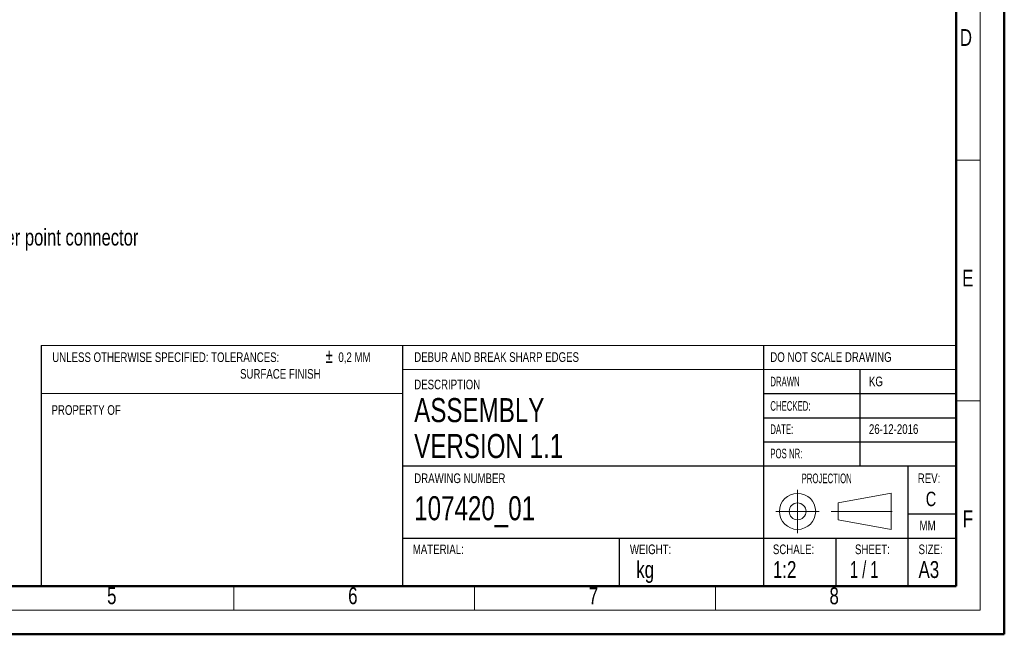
# Model space of a CAD drawing. Header units: millimetres. Extents: x 0 to 420, y 0 to 297.
# Tile 3 of 4: x 216 to 420, y 0 to 128. Entities that reach past the tile are written whole.
import ezdxf

# ---------------------------------------------------------------- set-up
doc = ezdxf.new("R2010")
doc.units = ezdxf.units.MM
doc.linetypes.add('CENTERX2', pattern=[20.32, 12.7, -2.54, 2.54, -2.54])
doc.styles.add('SLDTEXTSTYLE0', font='TXT', dxfattribs={"width": 0.75})
doc.styles.add('SLDTEXTSTYLE1', font='TXT', dxfattribs={"width": 0.605})
doc.styles.add('SLDTEXTSTYLE2', font='TXT', dxfattribs={"width": 0.65})
doc.styles.add('SLDTEXTSTYLE3', font='TXT', dxfattribs={"width": 0.7})

# ---------------------------------------------------------------- blocks, each defined once
blk = doc.blocks.new('SW_NOTE_0')
at = {"color": 0, "linetype": 'Continuous', "lineweight": 0, "attachment_point": 1}
for s, insert, char_height, style in [('UNLESS OTHERWISE SPECIFIED: TOLERANCES:', (0, 2.58), 2, 'SLDTEXTSTYLE0'), ('±', (56.73, 3.3), 2.91, 'SLDTEXTSTYLE3'), ('0,2 MM', (59.42, 2.58), 2, 'SLDTEXTSTYLE0'), ('SURFACE FINISH', (39, -0.88), 2, 'SLDTEXTSTYLE0')]:
    blk.add_mtext(s, dxfattribs=dict(at, insert=insert, char_height=char_height, style=style))
blk = doc.blocks.new('SW_NOTE_1')
at = {"color": 0, "linetype": 'Continuous', "lineweight": 0, "attachment_point": 1, "style": 'SLDTEXTSTYLE0'}
for s, insert, char_height in [('Connector', (0, 5.46), 4.233), ('Position on center point connector', (0, -1.15), 3.4396)]:
    blk.add_mtext(s, dxfattribs=dict(at, insert=insert, char_height=char_height))

msp = doc.modelspace()

# ---------------------------------------------------------------- linework, layer by layer
at = {"color": 7, "linetype": 'Continuous', "lineweight": 50}
for p, q in [((420.078844, 0.21478), (420.078844, 297.21478)), ((410.078844, 287.21478), (410.078844, 10.21478)), ((20.078844, 10.21478), (410.078844, 10.21478)), ((0.078844, 0.21478), (420.078844, 0.21478))]:
    msp.add_line(p, q, dxfattribs=at)
at = {"color": 7, "linetype": 'Continuous', "lineweight": 18}
for p, q in [((415.078844, 292.21478), (415.078844, 5.21478)), ((410.078844, 98.71478), (415.078844, 98.71478)), ((295.078844, 60.21478), (220.078844, 60.21478)), ((295.078844, 60.21478), (370.078844, 60.21478)), ((410.078844, 60.21478), (370.078844, 60.21478)), ((370.078844, 55.21478), (295.078844, 55.21478)), ((410.078844, 55.21478), (370.078844, 55.21478)), ((295.078844, 50.21478), (220.078844, 50.21478)), ((415.078844, 48.71478), (410.078844, 48.71478)), ((396.610468, 29.508299), (385.610468, 27.508299)), ((396.610468, 22.008299), (396.610468, 29.508299)), ((385.610468, 27.508299), (385.610468, 24.008299)), ((385.610468, 24.008299), (396.610468, 22.008299)), ((260.078844, 10.21478), (260.078844, 5.21478)), ((310.078844, 10.21478), (310.078844, 5.21478)), ((360.078844, 10.21478), (360.078844, 5.21478)), ((15.078844, 5.21478), (415.078844, 5.21478))]:
    msp.add_line(p, q, dxfattribs=at)
at = {"color": 7, "linetype": 'Continuous', "lineweight": 25}
for p, q in [((220.078844, 60.21478), (220.078844, 10.21478)), ((295.078844, 60.21478), (295.078844, 10.21478)), ((370.078844, 60.21478), (370.078844, 10.21478)), ((390.078844, 55.21478), (390.078844, 35.21478)), ((370.078844, 50.21478), (410.078844, 50.21478)), ((370.078844, 45.21478), (410.078844, 45.21478)), ((370.078844, 40.21478), (410.078844, 40.21478)), ((295.078844, 35.21478), (410.078844, 35.21478)), ((400.078844, 20.21478), (400.078844, 35.21478)), ((400.078844, 25.21478), (410.078844, 25.21478)), ((295.078844, 20.21478), (410.078844, 20.21478)), ((340.078844, 20.21478), (340.078844, 10.21478)), ((385.078844, 20.21478), (385.078844, 10.21478)), ((400.078844, 10.21478), (400.078844, 20.21478))]:
    msp.add_line(p, q, dxfattribs=at)
at = {"color": 7, "linetype": 'CENTERX2', "lineweight": 18}
for p, q in [((377.154097, 30.258299), (377.154097, 21.258299)), ((372.654097, 25.758299), (381.654097, 25.758299)), ((384.110468, 25.758299), (398.110468, 25.758299))]:
    msp.add_line(p, q, dxfattribs=at)
at = {"color": 7, "linetype": 'Continuous', "lineweight": 18}
for radius in [3.75, 1.75]:
    msp.add_circle((377.154097, 25.758299), radius, dxfattribs=at)

# ---------------------------------------------------------------- block references
at = {"color": 7, "linetype": 'Continuous', "lineweight": 0}
for name, p in [('SW_NOTE_1', (188.102903, 85.574588)), ('SW_NOTE_0', (222.366304, 56.202496))]:
    msp.add_blockref(name, p, dxfattribs=at)

# ---------------------------------------------------------------- texts
for s, insert, char_height, attachment_point, style in [('D', (410.837422, 125.953062), 3.5, 1, 'SLDTEXTSTYLE0'), ('E', (411.322171, 75.971653), 3.5, 1, 'SLDTEXTSTYLE0'), ('DEBUR AND BREAK SHARP EDGES', (297.533017, 58.811187), 2, 1, 'SLDTEXTSTYLE0'), ('DO NOT SCALE DRAWING', (371.485937, 58.811187), 2, 1, 'SLDTEXTSTYLE0'), ('DRAWN', (371.485937, 53.726889), 2, 1, 'SLDTEXTSTYLE1'), ('KG', (391.967281, 53.749111), 2, 1, 'SLDTEXTSTYLE0'), ('DESCRIPTION', (297.533017, 53.118039), 2, 1, 'SLDTEXTSTYLE0'), ('ASSEMBLY', (297.533017, 49.292362), 5, 1, 'SLDTEXTSTYLE0'), ('PROPERTY OF', (222.210499, 47.811187), 2, 1, 'SLDTEXTSTYLE0'), ('CHECKED:', (371.485937, 48.654856), 2, 1, 'SLDTEXTSTYLE1'), ('DATE:', (371.485937, 43.827948), 2, 1, 'SLDTEXTSTYLE1'), ('26-12-2016', (391.967281, 43.850171), 2, 1, 'SLDTEXTSTYLE0'), ('VERSION 1.1', (297.533017, 41.832131), 5, 1, 'SLDTEXTSTYLE0'), ('POS NR:', (371.485937, 38.776039), 2, 1, 'SLDTEXTSTYLE1'), ('DRAWING NUMBER', (297.533017, 33.634393), 2, 1, 'SLDTEXTSTYLE0'), ('PROJECTION', (377.978826, 33.61217), 2, 1, 'SLDTEXTSTYLE1'), ('REV:', (402.108559, 33.634393), 2, 1, 'SLDTEXTSTYLE0'), ('107420_01', (297.533017, 28.91084), 5, 1, 'SLDTEXTSTYLE0'), ('C', (404.853003, 29.839024), 3, 2, 'SLDTEXTSTYLE0'), ('F', (411.445657, 25.967195), 3.5, 1, 'SLDTEXTSTYLE0'), ('MM', (402.475544, 23.808214), 2, 1, 'SLDTEXTSTYLE0'), ('MATERIAL:', (297.236399, 18.87171), 2, 1, 'SLDTEXTSTYLE0'), ('WEIGHT:', (342.328063, 18.87171), 2, 1, 'SLDTEXTSTYLE0'), ('SCHALE:', (372.018992, 18.87171), 2, 1, 'SLDTEXTSTYLE0'), ('SHEET:', (389.070407, 18.87171), 2, 1, 'SLDTEXTSTYLE0'), ('SIZE:', (402.263247, 18.87171), 2, 1, 'SLDTEXTSTYLE0'), ('kg', (343.640563, 15.418513), 3.5, 1, 'SLDTEXTSTYLE0'), ('1:2', (372.018992, 15.418513), 3.5, 1, 'SLDTEXTSTYLE0'), ('1 / 1', (388.032386, 15.418513), 3.5, 1, 'SLDTEXTSTYLE2'), ('A3', (402.263247, 15.418513), 3.5, 1, 'SLDTEXTSTYLE0'), ('5', (233.750775, 9.977512), 3.5, 1, 'SLDTEXTSTYLE0'), ('6', (283.814016, 9.977512), 3.5, 1, 'SLDTEXTSTYLE0'), ('7', (333.768741, 9.952562), 3.5, 1, 'SLDTEXTSTYLE0'), ('8', (383.768741, 9.952562), 3.5, 1, 'SLDTEXTSTYLE0')]:
    msp.add_mtext(s, dxfattribs=dict(at, insert=insert, char_height=char_height, attachment_point=attachment_point, style=style))

doc.saveas('drawing.dxf')
